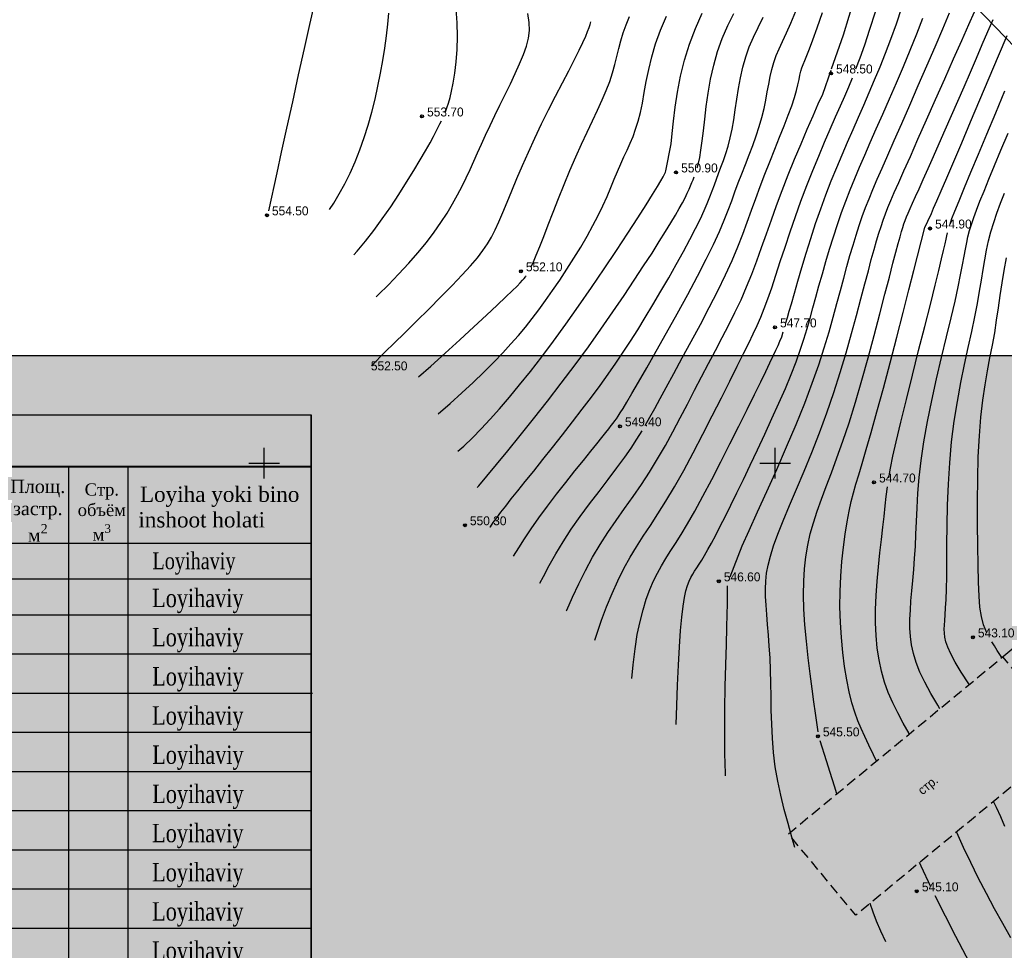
# Model space of a CAD drawing. Extents: x 0 to 362422, y 0 to 4201735.
# Tile 115 of 256: x 360026 to 360122, y 4200502 to 4200593. Entities that reach past the tile are written whole.
import ezdxf

# ---------------------------------------------------------------- set-up
doc = ezdxf.new("R2010")
doc.units = 0
doc.header["$LTSCALE"] = 0.5
doc.header["$MEASUREMENT"] = 0
doc.header["$PDMODE"] = 32
doc.header["$PDSIZE"] = 0.3
doc.linetypes.add('CONTI', pattern=[0])
doc.linetypes.add('ЗД_СТР_РАЗВ', pattern=[3, 2, -1])
for name, color, linetype in [('(004) Точки рельефа', 7, 'Continuous'), ('(007) Здания', 7, 'Continuous'), ('(040) Ограда', 7, 'Continuous'), ('GORIZDEFAULT', 32, 'CONTI'), ('PI_TTDEFAULT', 5, 'CONTI'), ('SETKR', 2, 'CONTI'), ('стен', 7, 'Continuous')]:
    doc.layers.add(name, color=color, linetype=linetype)
doc.layers.add('(032) Горизонтали утолщенные', color=32, linetype='Continuous', lineweight=30)
doc.layers.add('.', color=7, linetype='Continuous', lineweight=15)
doc.styles.add('D-431', font='txt')
doc.styles.add('GOST', font='times.ttf')
doc.styles.add('P-131', font='txt')
doc.linetypes.add('ОГРАДА_ГЛИН', pattern='A,4,["|",Standard,S=0.8,R=0,X=0,Y=-0.8],0.5,["|",Standard,S=0.8,R=0,X=0,Y=-0.8],3.5', length=8)

# ---------------------------------------------------------------- blocks, each defined once
blk = doc.blocks.new('BL_333')
at = {"color": 0}
for p, q in [((0, -1.5), (0, 1.5)), ((-1.5, 0), (1.5, 0))]:
    blk.add_line(p, q, dxfattribs=at)
blk = doc.blocks.new('gergrgrre')
at = {"layer": '(007) Здания', "linetype": 'ЗД_СТР_РАЗВ', "flags": 128}
blk.add_lwpolyline([(360128.84, 4200523.056), (360107.887, 4200505.749), (360101.297, 4200513.727), (360122.25, 4200531.033)], close=True, dxfattribs=at)
at = {"layer": '(032) Горизонтали утолщенные', "color": 32}
for points in [[(360076.11, 4200569.23, 552), (360076.35, 4200569.73, 552), (360076.63, 4200570.38, 552), (360076.97, 4200571.22, 552), (360077.36, 4200572.2, 552), (360077.8, 4200573.34, 552), (360078.28, 4200574.59, 552), (360078.8, 4200575.92, 552), (360079.35, 4200577.29, 552), (360079.91, 4200578.66, 552), (360080.48, 4200579.98, 552), (360081.04, 4200581.24, 552), (360081.59, 4200582.42, 552), (360082.12, 4200583.53, 552), (360082.62, 4200584.57, 552), (360083.07, 4200585.56, 552), (360083.47, 4200586.49, 552), (360083.82, 4200587.38, 552), (360084.09, 4200588.22, 552), (360084.32, 4200589.03, 552), (360084.52, 4200589.82, 552), (360084.71, 4200590.59, 552), (360084.91, 4200591.35, 552), (360085.14, 4200592.12, 552), (360085.42, 4200592.91, 552), (360085.76, 4200593.72, 552)], [(360072.11, 4200543.75, 550), (360072.12, 4200543.77, 550), (360072.14, 4200543.79, 550), (360072.42, 4200544.2, 550), (360072.76, 4200544.67, 550), (360073.16, 4200545.2, 550), (360073.64, 4200545.8, 550), (360074.18, 4200546.5, 550), (360074.82, 4200547.29, 550), (360075.55, 4200548.2, 550), (360076.37, 4200549.23, 550), (360077.27, 4200550.35, 550), (360078.22, 4200551.55, 550), (360079.2, 4200552.79, 550), (360080.18, 4200554.04, 550), (360081.13, 4200555.28, 550), (360082.04, 4200556.48, 550), (360082.89, 4200557.62, 550), (360083.67, 4200558.72, 550), (360084.42, 4200559.79, 550), (360085.14, 4200560.86, 550), (360085.85, 4200561.95, 550), (360086.56, 4200563.07, 550), (360087.29, 4200564.26, 550), (360088.04, 4200565.52, 550), (360088.82, 4200566.83, 550), (360089.58, 4200568.15, 550), (360090.33, 4200569.46, 550), (360091.03, 4200570.73, 550), (360091.66, 4200571.91, 550), (360092.22, 4200572.98, 550), (360092.68, 4200573.92, 550), (360093.05, 4200574.73, 550), (360093.36, 4200575.44, 550), (360093.62, 4200576.08, 550), (360093.84, 4200576.67, 550), (360094.05, 4200577.24, 550), (360094.25, 4200577.8, 550), (360094.47, 4200578.38, 550), (360094.7, 4200578.99, 550), (360094.93, 4200579.63, 550), (360095.17, 4200580.32, 550), (360095.39, 4200581.05, 550), (360095.6, 4200581.85, 550), (360095.78, 4200582.7, 550), (360095.95, 4200583.63, 550), (360096.1, 4200584.61, 550), (360096.24, 4200585.63, 550), (360096.41, 4200586.67, 550), (360096.6, 4200587.72, 550), (360096.83, 4200588.76, 550), (360097.12, 4200589.77, 550), (360097.47, 4200590.75, 550), (360097.88, 4200591.7, 550), (360098.33, 4200592.67, 550), (360098.83, 4200593.67, 550)], [(360056.405, 4200574.834, 554), (360056.8, 4200575.46, 554), (360057.34, 4200576.37, 554), (360057.88, 4200577.36, 554), (360058.4, 4200578.41, 554), (360058.91, 4200579.52, 554), (360059.37, 4200580.68, 554), (360059.8, 4200581.88, 554), (360060.19, 4200583.11, 554), (360060.54, 4200584.37, 554), (360060.85, 4200585.64, 554), (360061.13, 4200586.92, 554), (360061.38, 4200588.18, 554), (360061.61, 4200589.43, 554), (360061.81, 4200590.65, 554), (360061.98, 4200591.83, 554), (360062.11, 4200592.97, 554), (360062.2, 4200594.07, 554)], [(360107.91, 4200588.6, 548), (360108.32, 4200589.7, 548), (360108.77, 4200590.97, 548), (360109.27, 4200592.49, 548), (360109.82, 4200594.19, 548)], [(360116.116, 4200525.967, 544), (360115.91, 4200526.3, 544), (360115.23, 4200527.46, 544), (360114.64, 4200528.56, 544), (360114.16, 4200529.56, 544), (360113.8, 4200530.49, 544), (360113.53, 4200531.37, 544), (360113.35, 4200532.21, 544), (360113.24, 4200533.04, 544), (360113.19, 4200533.87, 544), (360113.19, 4200534.72, 544), (360113.23, 4200535.61, 544), (360113.29, 4200536.54, 544), (360113.37, 4200537.52, 544), (360113.46, 4200538.53, 544), (360113.56, 4200539.59, 544), (360113.65, 4200540.7, 544), (360113.72, 4200541.85, 544), (360113.78, 4200543.04, 544), (360113.83, 4200544.3, 544), (360113.88, 4200545.63, 544), (360113.97, 4200547.06, 544), (360114.1, 4200548.61, 544), (360114.29, 4200550.28, 544), (360114.56, 4200552.1, 544), (360114.91, 4200554.07, 544), (360115.34, 4200556.14, 544), (360115.8, 4200558.26, 544), (360116.29, 4200560.35, 544), (360116.77, 4200562.36, 544), (360117.21, 4200564.22, 544), (360117.6, 4200565.88, 544), (360117.91, 4200567.28, 544), (360118.15, 4200568.45, 544), (360118.34, 4200569.43, 544), (360118.49, 4200570.26, 544), (360118.62, 4200570.97, 544), (360118.74, 4200571.6, 544), (360118.87, 4200572.18, 544), (360119.03, 4200572.77, 544), (360119.21, 4200573.38, 544), (360119.44, 4200574.05, 544), (360119.71, 4200574.79, 544), (360120.04, 4200575.65, 544), (360120.44, 4200576.64, 544), (360120.91, 4200577.8, 544), (360121.47, 4200579.14, 544), (360122.09, 4200580.65, 544), (360122.79, 4200582.32, 544)], [(360101.921, 4200512.374, 546), (360101.64, 4200513.39, 546), (360101.26, 4200514.74, 546), (360100.89, 4200516.11, 546), (360100.55, 4200517.49, 546), (360100.25, 4200518.88, 546), (360100.01, 4200520.28, 546), (360099.84, 4200521.68, 546), (360099.73, 4200523.08, 546), (360099.66, 4200524.46, 546), (360099.62, 4200525.83, 546), (360099.6, 4200527.17, 546), (360099.59, 4200528.48, 546), (360099.55, 4200529.73, 546), (360099.5, 4200530.94, 546), (360099.43, 4200532.09, 546), (360099.35, 4200533.18, 546), (360099.26, 4200534.21, 546), (360099.18, 4200535.18, 546), (360099.12, 4200536.09, 546), (360099.07, 4200536.94, 546), (360099.05, 4200537.72, 546), (360099.08, 4200538.47, 546), (360099.16, 4200539.23, 546), (360099.3, 4200540.03, 546), (360099.53, 4200540.91, 546), (360099.84, 4200541.9, 546), (360100.26, 4200543.04, 546), (360100.79, 4200544.37, 546), (360101.4, 4200545.85, 546), (360102.09, 4200547.47, 546), (360102.83, 4200549.22, 546), (360103.58, 4200551.06, 546), (360104.33, 4200552.97, 546), (360105.06, 4200554.92, 546), (360105.74, 4200556.91, 546), (360106.37, 4200558.88, 546), (360106.95, 4200560.82, 546), (360107.48, 4200562.69, 546), (360107.96, 4200564.46, 546), (360108.39, 4200566.09, 546), (360108.78, 4200567.56, 546), (360109.12, 4200568.85, 546), (360109.41, 4200569.96, 546), (360109.68, 4200570.93, 546), (360109.92, 4200571.77, 546), (360110.14, 4200572.51, 546), (360110.36, 4200573.18, 546), (360110.57, 4200573.81, 546), (360110.79, 4200574.41, 546), (360111.03, 4200575.03, 546), (360111.32, 4200575.72, 546), (360111.66, 4200576.52, 546), (360112.09, 4200577.48, 546), (360112.6, 4200578.64, 546), (360113.23, 4200580.04, 546), (360113.97, 4200581.72, 546), (360114.81, 4200583.61, 546), (360115.7, 4200585.6, 546), (360116.6, 4200587.62, 546), (360117.46, 4200589.58, 546), (360118.26, 4200591.39, 546), (360118.96, 4200592.95, 546), (360119.51, 4200594.2, 546)], [(360082.35, 4200532.674, 548), (360082.58, 4200533.38, 548), (360083.02, 4200534.65, 548), (360083.51, 4200535.95, 548), (360084.04, 4200537.24, 548), (360084.6, 4200538.5, 548), (360085.19, 4200539.69, 548), (360085.8, 4200540.79, 548), (360086.43, 4200541.83, 548), (360087.09, 4200542.86, 548), (360087.79, 4200543.92, 548), (360088.52, 4200545.05, 548), (360089.31, 4200546.29, 548), (360090.15, 4200547.7, 548), (360091.05, 4200549.29, 548), (360091.98, 4200551.03, 548), (360092.93, 4200552.84, 548), (360093.85, 4200554.65, 548), (360094.74, 4200556.41, 548), (360095.56, 4200558.05, 548), (360096.28, 4200559.51, 548), (360096.9, 4200560.73, 548), (360097.41, 4200561.76, 548), (360097.86, 4200562.66, 548), (360098.24, 4200563.48, 548), (360098.59, 4200564.29, 548), (360098.93, 4200565.14, 548), (360099.28, 4200566.09, 548), (360099.66, 4200567.18, 548), (360100.07, 4200568.41, 548), (360100.5, 4200569.74, 548), (360100.97, 4200571.16, 548), (360101.46, 4200572.64, 548), (360101.98, 4200574.15, 548), (360102.52, 4200575.67, 548), (360103.09, 4200577.18, 548), (360103.68, 4200578.65, 548), (360104.26, 4200580.07, 548), (360104.84, 4200581.44, 548), (360105.39, 4200582.72, 548), (360105.92, 4200583.92, 548), (360106.4, 4200585, 548), (360106.82, 4200585.95, 548), (360107.2, 4200586.84, 548), (360107.56, 4200587.72, 548)], [(360065.097, 4200558.457, 552), (360066.3, 4200559.51, 552), (360067.72, 4200560.79, 552), (360069.14, 4200562.08, 552), (360070.5, 4200563.34, 552), (360071.75, 4200564.5, 552), (360072.81, 4200565.49, 552), (360073.65, 4200566.29, 552), (360074.28, 4200566.89, 552), (360074.74, 4200567.34, 552), (360075.06, 4200567.67, 552), (360075.28, 4200567.91, 552), (360075.43, 4200568.09, 552), (360075.56, 4200568.26, 552), (360075.59, 4200568.3, 552), (360075.62, 4200568.35, 552)], [(360122.48, 4200514.45, 544), (360122.07, 4200515.37, 544), (360121.65, 4200516.29, 544), (360121.375, 4200516.89, 544)]]:
    blk.add_polyline3d(points, dxfattribs=at)
at = {"layer": '(040) Ограда', "linetype": 'ОГРАДА_ГЛИН', "flags": 128}
blk.add_lwpolyline([(360122.179, 4200530.975), (360129.187, 4200536.822)], dxfattribs=at)
at = {"linetype": 'Continuous', "elevation": 1.643}
blk.add_lwpolyline([(359968.105, 4200751.148), (360144.875, 4200568.598), (360208.905, 4200501.768), (360248.135, 4200449.088), (360280.365, 4200400.868), (360329.345, 4200345.008), (360410.625, 4200285.188), (360473.125, 4200218.998), (360491.256, 4200199.541)], dxfattribs=at)
at = {"layer": 'GORIZDEFAULT', "color": 32}
for points in [[(360067.74, 4200584.4, 553.5), (360067.88, 4200584.78, 553.5), (360068.03, 4200585.24, 553.5), (360068.19, 4200585.79, 553.5), (360068.34, 4200586.44, 553.5), (360068.49, 4200587.22, 553.5), (360068.65, 4200588.19, 553.5), (360068.78, 4200589.3, 553.5), (360068.88, 4200590.51, 553.5), (360068.92, 4200591.79, 553.5), (360068.9, 4200593.13, 553.5), (360068.78, 4200594.49, 553.5)], [(360060.944, 4200566.282, 553), (360061.15, 4200566.48, 553), (360062.16, 4200567.48, 553), (360063.16, 4200568.52, 553), (360064.14, 4200569.57, 553), (360065.04, 4200570.61, 553), (360065.87, 4200571.62, 553), (360066.62, 4200572.61, 553), (360067.29, 4200573.56, 553), (360067.89, 4200574.49, 553), (360068.43, 4200575.39, 553), (360068.92, 4200576.26, 553), (360069.37, 4200577.11, 553), (360069.78, 4200577.94, 553), (360070.16, 4200578.76, 553), (360070.53, 4200579.57, 553), (360070.89, 4200580.39, 553), (360071.27, 4200581.24, 553), (360071.66, 4200582.13, 553), (360072.1, 4200583.06, 553), (360072.57, 4200584.04, 553), (360073.07, 4200585.06, 553), (360073.58, 4200586.1, 553), (360074.09, 4200587.14, 553), (360074.57, 4200588.15, 553), (360075, 4200589.11, 553), (360075.37, 4200590.01, 553), (360075.66, 4200590.83, 553), (360075.86, 4200591.6, 553), (360075.96, 4200592.36, 553), (360075.94, 4200593.16, 553), (360075.8, 4200594.02, 553)], [(360092.37, 4200578.91, 550.5), (360092.49, 4200579.36, 550.5), (360092.62, 4200579.93, 550.5), (360092.74, 4200580.65, 550.5), (360092.87, 4200581.55, 550.5), (360092.98, 4200582.54, 550.5), (360093.11, 4200583.68, 550.5), (360093.26, 4200584.92, 550.5), (360093.44, 4200586.23, 550.5), (360093.68, 4200587.59, 550.5), (360093.99, 4200588.96, 550.5), (360094.37, 4200590.3, 550.5), (360094.83, 4200591.59, 550.5), (360095.37, 4200592.84, 550.5), (360095.95, 4200594.04, 550.5)], [(360087.28, 4200553.68, 549), (360087.74, 4200554.5, 549), (360088.22, 4200555.37, 549), (360088.74, 4200556.34, 549), (360089.32, 4200557.43, 549), (360090.07, 4200558.8, 549), (360090.9, 4200560.32, 549), (360091.78, 4200561.93, 549), (360092.68, 4200563.59, 549), (360093.55, 4200565.26, 549), (360094.38, 4200566.88, 549), (360095.13, 4200568.43, 549), (360095.78, 4200569.85, 549), (360096.34, 4200571.17, 549), (360096.83, 4200572.41, 549), (360097.27, 4200573.6, 549), (360097.69, 4200574.76, 549), (360098.1, 4200575.91, 549), (360098.53, 4200577.08, 549), (360098.99, 4200578.29, 549), (360099.47, 4200579.51, 549), (360099.96, 4200580.73, 549), (360100.43, 4200581.91, 549), (360100.88, 4200583.03, 549), (360101.28, 4200584.07, 549), (360101.62, 4200585, 549), (360101.88, 4200585.8, 549), (360102.08, 4200586.48, 549), (360102.22, 4200587.06, 549), (360102.34, 4200587.56, 549), (360102.43, 4200587.99, 549), (360102.52, 4200588.37, 549), (360102.62, 4200588.71, 549), (360102.74, 4200589.05, 549), (360102.9, 4200589.44, 549), (360103.1, 4200589.92, 549), (360103.37, 4200590.58, 549), (360103.7, 4200591.45, 549), (360104.12, 4200592.61, 549), (360104.63, 4200594.12, 549)], [(360074.41, 4200540.91, 549.5), (360074.93, 4200541.73, 549.5), (360075.48, 4200542.61, 549.5), (360076.12, 4200543.59, 549.5), (360076.88, 4200544.66, 549.5), (360077.72, 4200545.8, 549.5), (360078.61, 4200546.97, 549.5), (360079.52, 4200548.13, 549.5), (360080.41, 4200549.24, 549.5), (360081.23, 4200550.27, 549.5), (360081.96, 4200551.17, 549.5), (360082.56, 4200551.91, 549.5), (360083.04, 4200552.51, 549.5), (360083.43, 4200553, 549.5), (360083.73, 4200553.38, 549.5), (360083.96, 4200553.68, 549.5), (360084.15, 4200553.93, 549.5), (360084.32, 4200554.15, 549.5), (360084.47, 4200554.36, 549.5), (360084.63, 4200554.6, 549.5), (360084.84, 4200554.92, 549.5), (360085.12, 4200555.37, 549.5), (360085.49, 4200555.99, 549.5), (360085.98, 4200556.83, 549.5), (360086.62, 4200557.94, 549.5), (360087.43, 4200559.33, 549.5), (360088.36, 4200560.97, 549.5), (360089.37, 4200562.76, 549.5), (360090.41, 4200564.63, 549.5), (360091.44, 4200566.51, 549.5), (360092.4, 4200568.32, 549.5), (360093.25, 4200569.98, 549.5), (360093.96, 4200571.42, 549.5), (360094.54, 4200572.69, 549.5), (360095.01, 4200573.79, 549.5), (360095.41, 4200574.79, 549.5), (360095.75, 4200575.7, 549.5), (360096.07, 4200576.57, 549.5), (360096.39, 4200577.44, 549.5), (360096.73, 4200578.33, 549.5), (360097.09, 4200579.25, 549.5), (360097.45, 4200580.18, 549.5), (360097.8, 4200581.11, 549.5), (360098.13, 4200582.04, 549.5), (360098.44, 4200582.96, 549.5), (360098.7, 4200583.85, 549.5), (360098.91, 4200584.72, 549.5), (360099.09, 4200585.55, 549.5), (360099.23, 4200586.35, 549.5), (360099.37, 4200587.12, 549.5), (360099.51, 4200587.85, 549.5), (360099.67, 4200588.56, 549.5), (360099.87, 4200589.24, 549.5), (360100.1, 4200589.9, 549.5), (360100.39, 4200590.57, 549.5), (360100.72, 4200591.3, 549.5), (360101.1, 4200592.12, 549.5), (360101.53, 4200593.09, 549.5), (360102.01, 4200594.25, 549.5)], [(360101.06, 4200563.74, 547.5), (360101.21, 4200564.26, 547.5), (360101.38, 4200564.88, 547.5), (360101.59, 4200565.62, 547.5), (360101.88, 4200566.65, 547.5), (360102.22, 4200567.84, 547.5), (360102.61, 4200569.15, 547.5), (360103.03, 4200570.55, 547.5), (360103.49, 4200571.99, 547.5), (360103.96, 4200573.46, 547.5), (360104.46, 4200574.9, 547.5), (360104.97, 4200576.29, 547.5), (360105.49, 4200577.63, 547.5), (360106.02, 4200578.94, 547.5), (360106.55, 4200580.2, 547.5), (360107.08, 4200581.44, 547.5), (360107.62, 4200582.66, 547.5), (360108.15, 4200583.87, 547.5), (360108.68, 4200585.07, 547.5), (360109.21, 4200586.28, 547.5), (360109.73, 4200587.52, 547.5), (360110.26, 4200588.8, 547.5), (360110.79, 4200590.13, 547.5), (360111.32, 4200591.53, 547.5), (360111.87, 4200593.02, 547.5), (360112.41, 4200594.6, 547.5)], [(360095.61, 4200538.88, 546.5), (360096.77, 4200541.91, 546.5), (360097.46, 4200543.43, 546.5), (360098.28, 4200545.23, 546.5), (360099.19, 4200547.24, 546.5), (360100.15, 4200549.39, 546.5), (360101.11, 4200551.59, 546.5), (360102.04, 4200553.78, 546.5), (360102.89, 4200555.89, 546.5), (360103.62, 4200557.84, 546.5), (360104.26, 4200559.64, 546.5), (360104.8, 4200561.31, 546.5), (360105.27, 4200562.86, 546.5), (360105.68, 4200564.3, 546.5), (360106.05, 4200565.65, 546.5), (360106.38, 4200566.92, 546.5), (360106.71, 4200568.12, 546.5), (360107.02, 4200569.25, 546.5), (360107.32, 4200570.33, 546.5), (360107.62, 4200571.36, 546.5), (360107.92, 4200572.34, 546.5), (360108.23, 4200573.27, 546.5), (360108.53, 4200574.17, 546.5), (360108.85, 4200575.04, 546.5), (360109.19, 4200575.9, 546.5), (360109.56, 4200576.81, 546.5), (360109.98, 4200577.8, 546.5), (360110.46, 4200578.9, 546.5), (360111.01, 4200580.15, 546.5), (360111.65, 4200581.6, 546.5), (360112.38, 4200583.25, 546.5), (360113.18, 4200585.07, 546.5), (360114.01, 4200586.97, 546.5), (360114.84, 4200588.9, 546.5), (360115.65, 4200590.77, 546.5), (360116.4, 4200592.53, 546.5), (360117.05, 4200594.1, 546.5)], [(360090.303, 4200524.424, 547), (360090.37, 4200526.29, 547), (360090.45, 4200528.28, 547), (360090.54, 4200530.22, 547), (360090.64, 4200532.02, 547), (360090.74, 4200533.61, 547), (360090.86, 4200534.93, 547), (360090.99, 4200536, 547), (360091.13, 4200536.84, 547), (360091.27, 4200537.51, 547), (360091.43, 4200538.04, 547), (360091.59, 4200538.46, 547), (360091.76, 4200538.81, 547), (360091.94, 4200539.13, 547), (360092.12, 4200539.45, 547), (360092.33, 4200539.77, 547), (360092.56, 4200540.12, 547), (360092.81, 4200540.52, 547), (360093.09, 4200540.98, 547), (360093.42, 4200541.54, 547), (360093.78, 4200542.19, 547), (360094.18, 4200542.96, 547), (360094.63, 4200543.83, 547), (360095.13, 4200544.81, 547), (360095.67, 4200545.9, 547), (360096.25, 4200547.1, 547), (360096.89, 4200548.41, 547), (360097.56, 4200549.82, 547), (360098.27, 4200551.3, 547), (360098.99, 4200552.83, 547), (360099.69, 4200554.37, 547), (360100.37, 4200555.88, 547), (360101, 4200557.33, 547), (360101.56, 4200558.69, 547), (360102.04, 4200559.93, 547), (360102.46, 4200561.08, 547), (360102.81, 4200562.15, 547), (360103.13, 4200563.18, 547), (360103.42, 4200564.19, 547), (360103.7, 4200565.21, 547), (360103.99, 4200566.27, 547), (360104.29, 4200567.38, 547), (360104.62, 4200568.54, 547), (360104.97, 4200569.74, 547), (360105.33, 4200570.95, 547), (360105.7, 4200572.17, 547), (360106.1, 4200573.37, 547), (360106.5, 4200574.53, 547), (360106.91, 4200575.66, 547), (360107.34, 4200576.77, 547), (360107.79, 4200577.87, 547), (360108.26, 4200579, 547), (360108.77, 4200580.17, 547), (360109.31, 4200581.41, 547), (360109.9, 4200582.73, 547), (360110.53, 4200584.16, 547), (360111.19, 4200585.68, 547), (360111.87, 4200587.25, 547), (360112.55, 4200588.85, 547), (360113.22, 4200590.45, 547), (360113.86, 4200592.03, 547), (360114.46, 4200593.56, 547)], [(360067.021, 4200554.832, 551.5), (360067.03, 4200554.84, 551.5), (360068.19, 4200555.84, 551.5), (360069.34, 4200556.88, 551.5), (360070.44, 4200557.92, 551.5), (360071.49, 4200558.93, 551.5), (360072.47, 4200559.9, 551.5), (360073.34, 4200560.81, 551.5), (360074.14, 4200561.68, 551.5), (360074.87, 4200562.51, 551.5), (360075.56, 4200563.33, 551.5), (360076.22, 4200564.16, 551.5), (360076.87, 4200565.02, 551.5), (360077.53, 4200565.93, 551.5), (360078.22, 4200566.91, 551.5), (360078.92, 4200567.93, 551.5), (360079.62, 4200568.99, 551.5), (360080.31, 4200570.07, 551.5), (360080.97, 4200571.15, 551.5), (360081.6, 4200572.22, 551.5), (360082.17, 4200573.26, 551.5), (360082.69, 4200574.26, 551.5), (360083.14, 4200575.21, 551.5), (360083.55, 4200576.12, 551.5), (360083.92, 4200576.98, 551.5), (360084.26, 4200577.8, 551.5), (360084.58, 4200578.57, 551.5), (360084.9, 4200579.31, 551.5), (360085.2, 4200580, 551.5), (360085.51, 4200580.66, 551.5), (360085.8, 4200581.32, 551.5), (360086.09, 4200582, 551.5), (360086.35, 4200582.72, 551.5), (360086.6, 4200583.48, 551.5), (360086.81, 4200584.33, 551.5), (360087.01, 4200585.26, 551.5), (360087.19, 4200586.28, 551.5), (360087.39, 4200587.37, 551.5), (360087.63, 4200588.54, 551.5), (360087.93, 4200589.77, 551.5), (360088.3, 4200591.06, 551.5), (360088.78, 4200592.4, 551.5), (360089.37, 4200593.77, 551.5)], [(360109.906, 4200520.837, 545), (360109.62, 4200521.46, 545), (360109.18, 4200522.4, 545), (360108.78, 4200523.24, 545), (360108.42, 4200524.02, 545), (360108.09, 4200524.79, 545), (360107.79, 4200525.62, 545), (360107.51, 4200526.54, 545), (360107.25, 4200527.61, 545), (360107.01, 4200528.8, 545), (360106.79, 4200530.1, 545), (360106.62, 4200531.48, 545), (360106.48, 4200532.93, 545), (360106.38, 4200534.42, 545), (360106.34, 4200535.94, 545), (360106.36, 4200537.45, 545), (360106.43, 4200538.94, 545), (360106.54, 4200540.39, 545), (360106.68, 4200541.78, 545), (360106.85, 4200543.07, 545), (360107.04, 4200544.26, 545), (360107.24, 4200545.32, 545), (360107.44, 4200546.24, 545), (360107.66, 4200547.09, 545), (360107.9, 4200547.94, 545), (360108.18, 4200548.88, 545), (360108.52, 4200549.98, 545), (360108.92, 4200551.33, 545), (360109.4, 4200553, 545), (360109.96, 4200555.04, 545), (360110.59, 4200557.36, 545), (360111.24, 4200559.83, 545), (360111.9, 4200562.35, 545), (360112.52, 4200564.77, 545), (360113.09, 4200566.98, 545), (360113.57, 4200568.86, 545), (360114.64, 4200573.08, 545), (360114.93, 4200573.69, 545), (360115.01, 4200573.86, 545), (360115.12, 4200574.1, 545), (360115.29, 4200574.45, 545), (360115.51, 4200574.97, 545), (360115.83, 4200575.69, 545), (360116.25, 4200576.67, 545), (360116.79, 4200577.94, 545), (360117.47, 4200579.53, 545), (360118.26, 4200581.38, 545), (360119.12, 4200583.42, 545), (360120.03, 4200585.56, 545), (360120.95, 4200587.74, 545), (360121.86, 4200589.87, 545), (360122.71, 4200591.87, 545)], [(360117.11, 4200573.42, 544.5), (360117.3, 4200573.95, 544.5), (360117.59, 4200574.69, 544.5), (360118, 4200575.69, 544.5), (360118.54, 4200577, 544.5), (360119.16, 4200578.51, 544.5), (360119.89, 4200580.26, 544.5), (360120.7, 4200582.21, 544.5), (360121.58, 4200584.3, 544.5), (360122.49, 4200586.46, 544.5)], [(360105.51, 4200588.6, 548.5), (360106.68, 4200591.95, 548.5), (360107.23, 4200593.78, 548.5), (360107.89, 4200595.94, 548.5), (360108.6, 4200598.31, 548.5), (360109.34, 4200600.76, 548.5), (360110.07, 4200603.16, 548.5), (360110.74, 4200605.39, 548.5), (360111.33, 4200607.32, 548.5), (360111.77, 4200608.78, 548.5), (360112.11, 4200609.92, 548.5), (360112.38, 4200610.78, 548.5), (360112.58, 4200611.43, 548.5), (360112.73, 4200611.9, 548.5), (360112.86, 4200612.27, 548.5), (360112.98, 4200612.57, 548.5)], [(360118.979, 4200528.331, 543.5), (360118.94, 4200528.39, 543.5), (360118.2, 4200529.56, 543.5), (360117.62, 4200530.54, 543.5), (360117.19, 4200531.33, 543.5), (360116.9, 4200531.98, 543.5), (360116.71, 4200532.51, 543.5), (360116.6, 4200532.96, 543.5), (360116.56, 4200533.37, 543.5), (360116.55, 4200533.76, 543.5), (360116.57, 4200534.16, 543.5), (360116.6, 4200534.62, 543.5), (360116.64, 4200535.16, 543.5), (360116.68, 4200535.83, 543.5), (360116.72, 4200536.65, 543.5), (360116.76, 4200537.66, 543.5), (360116.79, 4200538.9, 543.5), (360116.8, 4200540.37, 543.5), (360116.81, 4200542.06, 543.5), (360116.83, 4200543.92, 543.5), (360116.88, 4200545.9, 543.5), (360116.96, 4200547.95, 543.5), (360117.08, 4200550.03, 543.5), (360117.27, 4200552.1, 543.5), (360117.52, 4200554.11, 543.5), (360117.83, 4200556.05, 543.5), (360118.17, 4200557.91, 543.5), (360118.53, 4200559.67, 543.5), (360118.89, 4200561.34, 543.5), (360119.24, 4200562.89, 543.5), (360119.54, 4200564.33, 543.5), (360119.79, 4200565.64, 543.5), (360120, 4200566.83, 543.5), (360120.18, 4200567.93, 543.5), (360120.35, 4200568.96, 543.5), (360120.51, 4200569.92, 543.5), (360120.69, 4200570.85, 543.5), (360120.89, 4200571.76, 543.5), (360121.12, 4200572.66, 543.5), (360121.39, 4200573.56, 543.5), (360121.7, 4200574.49, 543.5), (360122.05, 4200575.45, 543.5), (360122.43, 4200576.44, 543.5)], [(360120.72, 4200533.4, 543), (360120.39, 4200534.19, 543), (360120.18, 4200535, 543), (360120.04, 4200535.9, 543), (360119.96, 4200536.99, 543), (360119.91, 4200538.36, 543), (360119.87, 4200540.01, 543), (360119.83, 4200541.93, 543), (360119.8, 4200544.03, 543), (360119.79, 4200546.24, 543), (360119.82, 4200548.46, 543), (360119.88, 4200550.64, 543), (360119.98, 4200552.67, 543), (360120.13, 4200554.51, 543), (360120.32, 4200556.16, 543), (360120.54, 4200557.66, 543), (360120.78, 4200559.04, 543), (360121.02, 4200560.33, 543), (360121.26, 4200561.57, 543), (360121.48, 4200562.78, 543), (360121.67, 4200563.99, 543), (360121.85, 4200565.21, 543), (360122.02, 4200566.43, 543), (360122.2, 4200567.66, 543), (360122.4, 4200568.88, 543), (360122.63, 4200570.11, 543)], [(360068.965, 4200551.17, 551), (360069.53, 4200551.67, 551), (360070.39, 4200552.49, 551), (360071.24, 4200553.37, 551), (360072.12, 4200554.31, 551), (360073.04, 4200555.34, 551), (360074, 4200556.46, 551), (360075, 4200557.68, 551), (360076.06, 4200558.99, 551), (360077.16, 4200560.42, 551), (360078.31, 4200561.95, 551), (360079.51, 4200563.61, 551), (360080.76, 4200565.37, 551), (360082.02, 4200567.2, 551), (360083.27, 4200569.04, 551), (360084.47, 4200570.83, 551), (360085.57, 4200572.51, 551), (360086.56, 4200574.01, 551), (360087.38, 4200575.3, 551), (360088.01, 4200576.31, 551), (360088.48, 4200577.08, 551), (360088.81, 4200577.64, 551), (360089.03, 4200578.04, 551), (360089.17, 4200578.31, 551), (360089.26, 4200578.49, 551), (360089.31, 4200578.63, 551), (360089.81, 4200581.27, 551), (360089.92, 4200582.29, 551), (360090.05, 4200583.5, 551), (360090.23, 4200584.86, 551), (360090.46, 4200586.34, 551), (360090.75, 4200587.89, 551), (360091.13, 4200589.47, 551), (360091.61, 4200591.04, 551), (360092.19, 4200592.57, 551), (360092.86, 4200594.05, 551)], [(360050.47, 4200574.72, 554.5), (360051.26, 4200578.44, 554.5), (360051.7, 4200580.44, 554.5), (360052.22, 4200582.79, 554.5), (360052.79, 4200585.37, 554.5), (360053.37, 4200588.01, 554.5), (360053.94, 4200590.59, 554.5), (360054.47, 4200592.94, 554.5), (360054.91, 4200594.94, 554.5), (360055.76, 4200598.69, 554.5)], [(360104.21, 4200523.71, 545.5), (360103.95, 4200525.54, 545.5), (360103.79, 4200526.63, 545.5), (360103.61, 4200527.93, 545.5), (360103.42, 4200529.39, 545.5), (360103.23, 4200530.96, 545.5), (360103.06, 4200532.57, 545.5), (360102.92, 4200534.17, 545.5), (360102.82, 4200535.7, 545.5), (360102.78, 4200537.12, 545.5), (360102.79, 4200538.44, 545.5), (360102.87, 4200539.67, 545.5), (360103, 4200540.85, 545.5), (360103.19, 4200541.97, 545.5), (360103.44, 4200543.08, 545.5), (360103.75, 4200544.18, 545.5), (360104.11, 4200545.3, 545.5), (360104.53, 4200546.47, 545.5), (360105, 4200547.71, 545.5), (360105.5, 4200549.05, 545.5), (360106.05, 4200550.52, 545.5), (360106.63, 4200552.15, 545.5), (360107.23, 4200553.96, 545.5), (360107.85, 4200555.97, 545.5), (360108.48, 4200558.12, 545.5), (360109.09, 4200560.33, 545.5), (360109.69, 4200562.52, 545.5), (360110.24, 4200564.61, 545.5), (360110.74, 4200566.54, 545.5), (360111.18, 4200568.21, 545.5), (360111.53, 4200569.58, 545.5), (360111.81, 4200570.67, 545.5), (360112.04, 4200571.52, 545.5), (360112.22, 4200572.17, 545.5), (360112.36, 4200572.68, 545.5), (360112.49, 4200573.09, 545.5), (360112.6, 4200573.44, 545.5), (360112.73, 4200573.77, 545.5), (360112.86, 4200574.12, 545.5), (360113.02, 4200574.49, 545.5), (360113.21, 4200574.93, 545.5), (360113.45, 4200575.46, 545.5), (360113.73, 4200576.1, 545.5), (360114.08, 4200576.87, 545.5), (360114.49, 4200577.79, 545.5), (360114.97, 4200578.85, 545.5), (360115.49, 4200580.03, 545.5), (360116.05, 4200581.3, 545.5), (360116.65, 4200582.64, 545.5), (360117.26, 4200584.03, 545.5), (360117.87, 4200585.44, 545.5), (360118.49, 4200586.86, 545.5), (360119.1, 4200588.27, 545.5), (360119.69, 4200589.65, 545.5), (360120.26, 4200590.98, 545.5), (360120.81, 4200592.26, 545.5), (360121.32, 4200593.45, 545.5)], [(360060.49, 4200559.54, 552.5), (360061.83, 4200560.89, 552.5), (360062.71, 4200561.75, 552.5), (360063.75, 4200562.77, 552.5), (360064.9, 4200563.9, 552.5), (360066.1, 4200565.09, 552.5), (360067.28, 4200566.28, 552.5), (360068.39, 4200567.41, 552.5), (360069.38, 4200568.44, 552.5), (360070.2, 4200569.33, 552.5), (360070.86, 4200570.11, 552.5), (360071.4, 4200570.81, 552.5), (360071.85, 4200571.47, 552.5), (360072.23, 4200572.13, 552.5), (360072.59, 4200572.84, 552.5), (360072.95, 4200573.63, 552.5), (360073.34, 4200574.54, 552.5), (360073.77, 4200575.56, 552.5), (360074.23, 4200576.68, 552.5), (360074.73, 4200577.87, 552.5), (360075.27, 4200579.14, 552.5), (360075.85, 4200580.46, 552.5), (360076.47, 4200581.82, 552.5), (360077.14, 4200583.21, 552.5), (360077.83, 4200584.59, 552.5), (360078.51, 4200585.94, 552.5), (360079.18, 4200587.23, 552.5), (360079.8, 4200588.43, 552.5), (360080.35, 4200589.51, 552.5), (360080.82, 4200590.43, 552.5), (360081.19, 4200591.2, 552.5), (360081.46, 4200591.8, 552.5), (360081.65, 4200592.28, 552.5), (360081.79, 4200592.65, 552.5), (360081.9, 4200592.95, 552.5), (360081.98, 4200593.21, 552.5)], [(360079.575, 4200535.552, 548.5), (360079.61, 4200535.63, 548.5), (360080.18, 4200536.88, 548.5), (360080.79, 4200538.19, 548.5), (360081.44, 4200539.5, 548.5), (360082.13, 4200540.79, 548.5), (360082.87, 4200542.03, 548.5), (360083.64, 4200543.23, 548.5), (360084.45, 4200544.4, 548.5), (360085.27, 4200545.56, 548.5), (360086.1, 4200546.73, 548.5), (360086.92, 4200547.92, 548.5), (360087.72, 4200549.14, 548.5), (360088.5, 4200550.42, 548.5), (360089.26, 4200551.73, 548.5), (360089.99, 4200553.07, 548.5), (360090.71, 4200554.43, 548.5), (360091.42, 4200555.79, 548.5), (360092.12, 4200557.14, 548.5), (360092.8, 4200558.47, 548.5), (360093.49, 4200559.77, 548.5), (360094.16, 4200561.04, 548.5), (360094.82, 4200562.3, 548.5), (360095.46, 4200563.54, 548.5), (360096.07, 4200564.77, 548.5), (360096.66, 4200566.01, 548.5), (360097.21, 4200567.26, 548.5), (360097.72, 4200568.52, 548.5), (360098.21, 4200569.8, 548.5), (360098.68, 4200571.11, 548.5), (360099.15, 4200572.45, 548.5), (360099.63, 4200573.82, 548.5), (360100.14, 4200575.24, 548.5), (360100.69, 4200576.71, 548.5), (360101.28, 4200578.23, 548.5), (360101.9, 4200579.76, 548.5), (360102.53, 4200581.26, 548.5), (360103.14, 4200582.69, 548.5), (360103.71, 4200584.01, 548.5), (360104.22, 4200585.17, 548.5), (360104.65, 4200586.14, 548.5), (360105.47, 4200588.49, 548.5)], [(360058.76, 4200570.397, 553.5), (360059.09, 4200570.76, 553.5), (360059.91, 4200571.73, 553.5), (360060.73, 4200572.77, 553.5), (360061.56, 4200573.91, 553.5), (360062.38, 4200575.1, 553.5), (360063.18, 4200576.32, 553.5), (360063.94, 4200577.51, 553.5), (360064.63, 4200578.65, 553.5), (360065.26, 4200579.69, 553.5), (360065.79, 4200580.59, 553.5), (360066.24, 4200581.38, 553.5), (360066.58, 4200582, 553.5), (360066.84, 4200582.5, 553.5), (360067.04, 4200582.89, 553.5), (360067.2, 4200583.22, 553.5), (360067.34, 4200583.52, 553.5)], [(360070.841, 4200547.635, 550.5), (360070.99, 4200547.8, 550.5), (360071.78, 4200548.72, 550.5), (360072.73, 4200549.87, 550.5), (360073.83, 4200551.21, 550.5), (360075.05, 4200552.72, 550.5), (360076.35, 4200554.35, 550.5), (360077.71, 4200556.07, 550.5), (360079.07, 4200557.85, 550.5), (360080.42, 4200559.64, 550.5), (360081.72, 4200561.41, 550.5), (360082.95, 4200563.14, 550.5), (360084.12, 4200564.82, 550.5), (360085.21, 4200566.42, 550.5), (360086.22, 4200567.92, 550.5), (360087.13, 4200569.31, 550.5), (360087.95, 4200570.58, 550.5), (360088.66, 4200571.7, 550.5), (360089.27, 4200572.69, 550.5), (360089.8, 4200573.55, 550.5), (360090.24, 4200574.3, 550.5), (360090.61, 4200574.94, 550.5), (360090.92, 4200575.5, 550.5), (360091.18, 4200575.99, 550.5), (360091.4, 4200576.44, 550.5), (360091.59, 4200576.83, 550.5), (360091.73, 4200577.17, 550.5), (360091.86, 4200577.47, 550.5), (360091.97, 4200577.76, 550.5), (360092.07, 4200578.03, 550.5)], [(360111.12, 4200548.57, 544.5), (360111.3, 4200549.53, 544.5), (360111.53, 4200550.69, 544.5), (360111.85, 4200552.1, 544.5), (360112.3, 4200554.03, 544.5), (360112.84, 4200556.24, 544.5), (360113.44, 4200558.61, 544.5), (360114.04, 4200561.03, 544.5), (360114.64, 4200563.38, 544.5), (360115.19, 4200565.55, 544.5), (360115.66, 4200567.43, 544.5), (360116.02, 4200568.87, 544.5), (360116.28, 4200570, 544.5), (360116.48, 4200570.84, 544.5), (360116.62, 4200571.47, 544.5), (360116.72, 4200571.93, 544.5), (360116.79, 4200572.27, 544.5), (360116.85, 4200572.54, 544.5)], [(360085.96, 4200528.929, 547.5), (360086.1, 4200530.28, 547.5), (360086.29, 4200531.82, 547.5), (360086.51, 4200533.23, 547.5), (360086.78, 4200534.5, 547.5), (360087.07, 4200535.65, 547.5), (360087.39, 4200536.69, 547.5), (360087.73, 4200537.63, 547.5), (360088.1, 4200538.48, 547.5), (360088.48, 4200539.25, 547.5), (360088.87, 4200539.96, 547.5), (360089.29, 4200540.66, 547.5), (360089.74, 4200541.37, 547.5), (360090.24, 4200542.15, 547.5), (360090.79, 4200543.03, 547.5), (360091.42, 4200544.07, 547.5), (360092.13, 4200545.31, 547.5), (360092.93, 4200546.77, 547.5), (360093.79, 4200548.4, 547.5), (360094.69, 4200550.14, 547.5), (360095.58, 4200551.91, 547.5), (360096.45, 4200553.64, 547.5), (360097.26, 4200555.27, 547.5), (360097.98, 4200556.73, 547.5), (360098.59, 4200557.96, 547.5), (360099.09, 4200558.98, 547.5), (360099.49, 4200559.82, 547.5), (360099.82, 4200560.51, 547.5), (360100.08, 4200561.07, 547.5), (360100.29, 4200561.53, 547.5), (360100.46, 4200561.94, 547.5), (360100.64, 4200562.39, 547.5), (360100.8, 4200562.86, 547.5)], [(360076.962, 4200538.262, 549), (360077.32, 4200538.92, 549), (360077.9, 4200540, 549), (360078.54, 4200541.14, 549), (360079.25, 4200542.32, 549), (360080.05, 4200543.54, 549), (360080.93, 4200544.78, 549), (360081.84, 4200546.02, 549), (360082.77, 4200547.24, 549), (360083.67, 4200548.42, 549), (360084.52, 4200549.54, 549), (360085.29, 4200550.58, 549), (360085.92, 4200551.49, 549), (360086.48, 4200552.35, 549), (360086.99, 4200553.18, 549)], [(360113.129, 4200523.5, 544.5), (360113.1, 4200523.55, 544.5), (360112.53, 4200524.56, 544.5), (360112, 4200525.55, 544.5), (360111.51, 4200526.54, 544.5), (360111.07, 4200527.55, 544.5), (360110.71, 4200528.58, 544.5), (360110.4, 4200529.65, 544.5), (360110.17, 4200530.76, 544.5), (360109.99, 4200531.91, 544.5), (360109.88, 4200533.12, 544.5), (360109.82, 4200534.37, 544.5), (360109.83, 4200535.69, 544.5), (360109.88, 4200537.06, 544.5), (360109.98, 4200538.47, 544.5), (360110.1, 4200539.87, 544.5), (360110.25, 4200541.24, 544.5), (360110.39, 4200542.54, 544.5), (360110.54, 4200543.74, 544.5), (360110.66, 4200544.8, 544.5), (360110.77, 4200545.82, 544.5), (360110.86, 4200546.75, 544.5), (360110.98, 4200547.69, 544.5)], [(360095.146, 4200519.401, 546.5), (360095.13, 4200519.64, 546.5), (360095.08, 4200521.57, 546.5), (360095.06, 4200523.69, 546.5), (360095.08, 4200525.91, 546.5), (360095.12, 4200528.14, 546.5), (360095.17, 4200530.28, 546.5), (360095.23, 4200532.24, 546.5), (360095.28, 4200533.91, 546.5), (360095.31, 4200535.22, 546.5), (360095.34, 4200536.21, 546.5), (360095.35, 4200536.93, 546.5), (360095.35, 4200537.44, 546.5), (360095.35, 4200537.78, 546.5), (360095.34, 4200538, 546.5)], [(360122.179, 4200530.975, 543), (360121.73, 4200531.66, 543), (360121.45, 4200532.11, 543), (360121.2, 4200532.52, 543)], [(360106.048, 4200517.651, 545.5), (360105.81, 4200518.39, 545.5), (360105.37, 4200519.74, 545.5), (360105.01, 4200520.87, 545.5), (360104.41, 4200522.83, 545.5)], [(360123.07, 4200503.55, 544.5), (360122.28, 4200504.93, 544.5), (360121.47, 4200506.39, 544.5), (360120.67, 4200507.88, 544.5), (360119.88, 4200509.4, 544.5), (360119.14, 4200510.91, 544.5), (360118.44, 4200512.39, 544.5), (360117.79, 4200513.84, 544.5), (360117.761, 4200513.905, 544.5)], [(360115.24, 4200508.54, 545), (360114.3, 4200510.54, 545), (360114.136, 4200510.911, 545)], [(360123.55, 4200493.12, 545), (360122.11, 4200495.64, 545), (360121.43, 4200496.85, 545), (360120.61, 4200498.3, 545), (360119.69, 4200499.96, 545), (360118.7, 4200501.76, 545), (360117.68, 4200503.68, 545), (360116.66, 4200505.66, 545), (360115.66, 4200507.66, 545)], [(360110.83, 4200503.133, 545.5), (360110.34, 4200504.2, 545.5), (360109.92, 4200505.18, 545.5), (360109.59, 4200506.06, 545.5), (360109.31, 4200506.91, 545.5), (360109.306, 4200506.922, 545.5)]]:
    blk.add_polyline3d(points, dxfattribs=at)
at = {"layer": 'PI_TTDEFAULT', "color": 5}
for p in [(360105.47, 4200588.16, 548.5), (360065.44, 4200583.96, 553.7), (360090.3, 4200578.47, 550.9), (360050.27, 4200574.28, 554.5), (360115.15, 4200572.98, 544.9), (360075.12, 4200568.79, 552.1), (360099.98, 4200563.3, 547.7), (360084.81, 4200553.62, 549.4), (360109.67, 4200548.13, 544.7), (360069.64, 4200543.93, 550.3), (360094.49, 4200538.44, 546.6), (360119.35, 4200532.96, 543.1), (360104.18, 4200523.27, 545.5), (360113.86, 4200508.1, 545.1)]:
    blk.add_point(p, dxfattribs=at)
at = {"layer": 'SETKR', "color": 92}
for p in [(360050, 4200550), (360100, 4200550)]:
    blk.add_blockref('BL_333', p, dxfattribs=at)
at = {"layer": '(004) Точки рельефа', "style": 'D-431'}
for s, p in [('548.50', (360105.96, 4200588.16)), ('553.70', (360065.94, 4200583.95)), ('550.90', (360090.8, 4200578.47)), ('554.50', (360050.76, 4200574.27)), ('544.90', (360115.65, 4200572.98)), ('552.10', (360075.61, 4200568.79)), ('547.70', (360100.48, 4200563.3)), ('552.50', (360060.44, 4200559.09)), ('549.40', (360085.3, 4200553.62)), ('544.70', (360110.17, 4200548.12)), ('550.30', (360070.13, 4200543.93)), ('546.60', (360094.98, 4200538.44)), ('543.10', (360119.84, 4200532.95)), ('545.50', (360104.67, 4200523.26)), ('545.10', (360114.36, 4200508.09))]:
    blk.add_text(s, height=0.875, dxfattribs=at).set_placement(p)
at = {"layer": '(007) Здания', "style": 'P-131'}
blk.add_text('стр.', height=0.88, rotation=39.55531, dxfattribs=at).set_placement((360114.407, 4200517.479))
blk = doc.blocks.new('jdyjytj')
at = {"layer": 'стен', "linetype": 'Continuous', "true_color": 0xffffff}
h = blk.add_hatch(color=7, dxfattribs=at)
h.dxf.hatch_style = 1
h.paths.add_polyline_path([(360468.599, 4200164.63), (360561.542, 4200164.63), (360561.542, 4200024.675), (360468.599, 4200024.675)])
for p, q in [((360537.831, 4200099.042), (360537.831, 4200159.569)), ((360543.646, 4200099.042), (360543.646, 4200159.569)), ((360468.599, 4200152.069), (360561.534, 4200152.069)), ((360468.599, 4200148.569), (360561.534, 4200148.569)), ((360468.599, 4200145.069), (360561.534, 4200145.069)), ((360468.599, 4200141.233), (360561.542, 4200141.233)), ((360468.599, 4200137.398), (360561.676, 4200137.398)), ((360468.599, 4200133.562), (360561.542, 4200133.562)), ((360468.599, 4200129.727), (360561.542, 4200129.727)), ((360468.599, 4200125.891), (360561.542, 4200125.891)), ((360468.599, 4200122.055), (360561.542, 4200122.055)), ((360468.599, 4200118.22), (360561.542, 4200118.22)), ((360468.599, 4200114.384), (360561.542, 4200114.384))]:
    blk.add_line(p, q)
at = {"color": 18, "linetype": 'Continuous', "true_color": 0x000000}
blk.add_lwpolyline([(360468.599, 4200164.63), (360561.542, 4200164.63), (360561.542, 4200024.675), (360468.599, 4200024.675)], close=True, dxfattribs=at)
blk.add_lwpolyline([(360468.599, 4200164.63), (360561.52, 4200164.63), (360561.52, 4200099.042), (360468.599, 4200099.042)], close=True)
at = {"lineweight": 40}
blk.add_lwpolyline([(360468.599, 4200159.569), (360561.534, 4200159.569)], dxfattribs=at)
blk.add_lwpolyline([(360561.534, 4200159.569), (360561.534, 4200118.22)])
at = {"color": 0, "style": 'GOST'}
for s, insert, char_height, width, attachment_point in [('\\A1;Площ.\\Pзастр.\\Pм{\\H0.7x;\\S2^ ;}', (360534.792, 4200158.281), 1.3, 7.23422, 2), ('\\A1;Стр.\\Pобъём\\Pм{\\H0.7x;\\S3^ ;}', (360541.059, 4200157.928), 1.2, 4.11116, 2), ('\\pxi0.12125;{\\H1.2x;Loyiha yoki bino inshoot holati}', (360544.634, 4200157.614), 1.25, 16.23426, 1), ('{\\W0.8;Loyihaviy}', (360546.009, 4200151.164), 1.638, 53.89023, 1), ('{\\W0.8;Loyihaviy}', (360545.983, 4200147.608), 1.8, 53.89023, 1), ('{\\W0.8;Loyihaviy}', (360545.983, 4200143.773), 1.8, 53.89023, 1), ('{\\W0.8;Loyihaviy}', (360545.991, 4200139.937), 1.8, 53.89023, 1), ('{\\W0.8;Loyihaviy}', (360545.983, 4200136.102), 1.8, 53.89023, 1), ('{\\W0.8;Loyihaviy }', (360545.991, 4200132.266), 1.8, 53.89023, 1), ('{\\W0.8;Loyihaviy }', (360545.991, 4200128.431), 1.8, 53.89023, 1), ('{\\W0.8;Loyihaviy}', (360545.983, 4200124.595), 1.8, 53.89023, 1), ('{\\W0.8;Loyihaviy}', (360545.983, 4200120.76), 1.8, 53.89023, 1), ('{\\W0.8;Loyihaviy}', (360545.983, 4200116.924), 1.8, 53.89023, 1), ('{\\W0.8;Loyihaviy}', (360545.983, 4200113.089), 1.8, 53.89023, 1)]:
    blk.add_mtext(s, dxfattribs=dict(at, insert=insert, char_height=char_height, width=width, attachment_point=attachment_point))

msp = doc.modelspace()

# ---------------------------------------------------------------- hatches: boundary and pattern name
at = {"layer": '.', "ltscale": 0.149071}
h = msp.add_hatch(color=256, dxfattribs=at)
h.dxf.hatch_style = 1
h.set_gradient(color1=(255, 255, 255), tint=1)
h.paths.add_polyline_path([(359890.241, 4200063.476), (362234.445, 4200063.476), (362234.349, 4201313.892), (359890.241, 4201328.891)], flags=17)
h.paths.add_polyline_path([(359890.241, 4200063.476), (362234.445, 4200063.476), (362234.445, 4201313.891), (359890.241, 4201328.891)], flags=17)
h = msp.add_hatch(color=256, dxfattribs=at)
h.dxf.hatch_style = 1
h.set_gradient(color1=(255, 255, 255), tint=1)
h.paths.add_polyline_path([(359936.675, 4200560.552), (360139.585, 4200560.552), (360140.167, 4200396.692), (359937.258, 4200396.692)])

# ---------------------------------------------------------------- linework, layer by layer
at = {"color": 7, "ltscale": 0.149071, "true_color": 0xffffff}
msp.add_lwpolyline([(359936.675, 4200560.552), (360139.585, 4200560.552), (360140.167, 4200396.692), (359937.258, 4200396.692)], close=True, dxfattribs=at)

# ---------------------------------------------------------------- block references
at = {"linetype": 'Continuous'}
msp.add_blockref('gergrgrre', (0, 0), dxfattribs=at)
at = {"color": 18, "linetype": 'Continuous', "true_color": 0x000000}
msp.add_blockref('jdyjytj', (-506.945, 390.103), dxfattribs=at)

doc.saveas('drawing.dxf')
